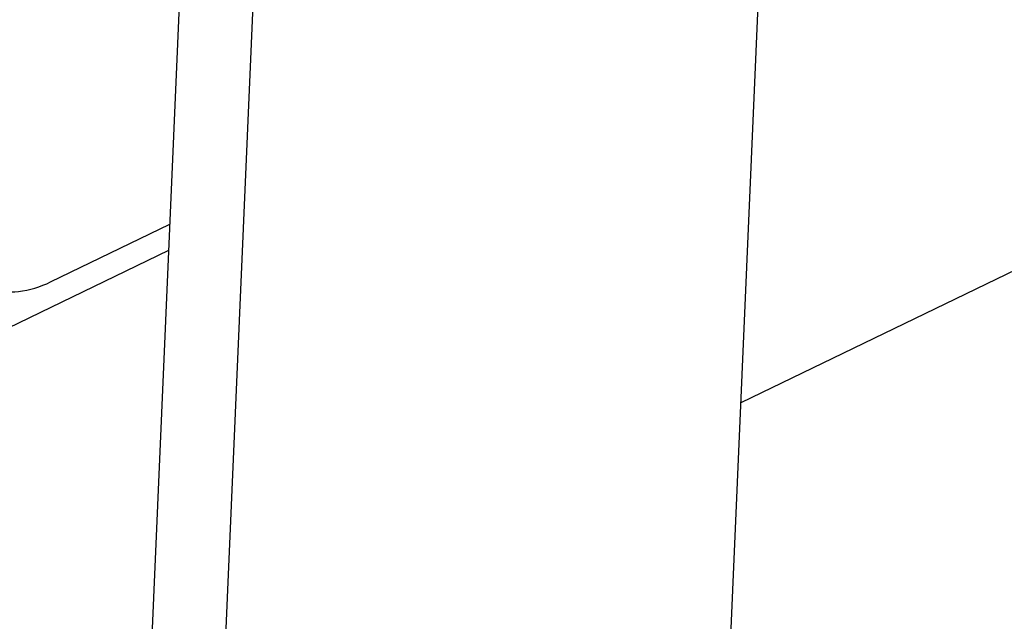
# Model space of a CAD drawing. Header units: millimetres. Extents: x -24622 to 2009, y -1603 to 2074.
# Tile 116 of 256: x -1431.52 to -1420.68, y 1084.84 to 1091.46. Entities that reach past the tile are written whole.
import ezdxf

# ---------------------------------------------------------------- set-up
doc = ezdxf.new("R2010")
doc.units = ezdxf.units.MM

msp = doc.modelspace()

# ---------------------------------------------------------------- linework, layer by layer
at = {"color": 7, "linetype": 'Continuous'}
for p, q in [((-1394.634, 1101.237), (-1423.579, 1087.242)), ((-1430.362, 1077.731), (-1429.467, 1098.356)), ((-1429.561, 1077.463), (-1428.667, 1098.088)), ((-1423.338, 1092.813), (-1423.72, 1083.995)), ((-1431.179, 1088.573), (-1429.864, 1089.208)), ((-1435.486, 1086.21), (-1429.876, 1088.922))]:
    msp.add_line(p, q, dxfattribs=at)
at = {"color": 7, "linetype": 'Continuous', "start_tangent": (0.948395, -0.317091), "end_tangent": (0.900295, 0.435279)}
msp.add_spline([(-1431.858, 1088.5), (-1431.532, 1088.467), (-1431.179, 1088.573)], degree=3, dxfattribs=at)

doc.saveas('drawing.dxf')
